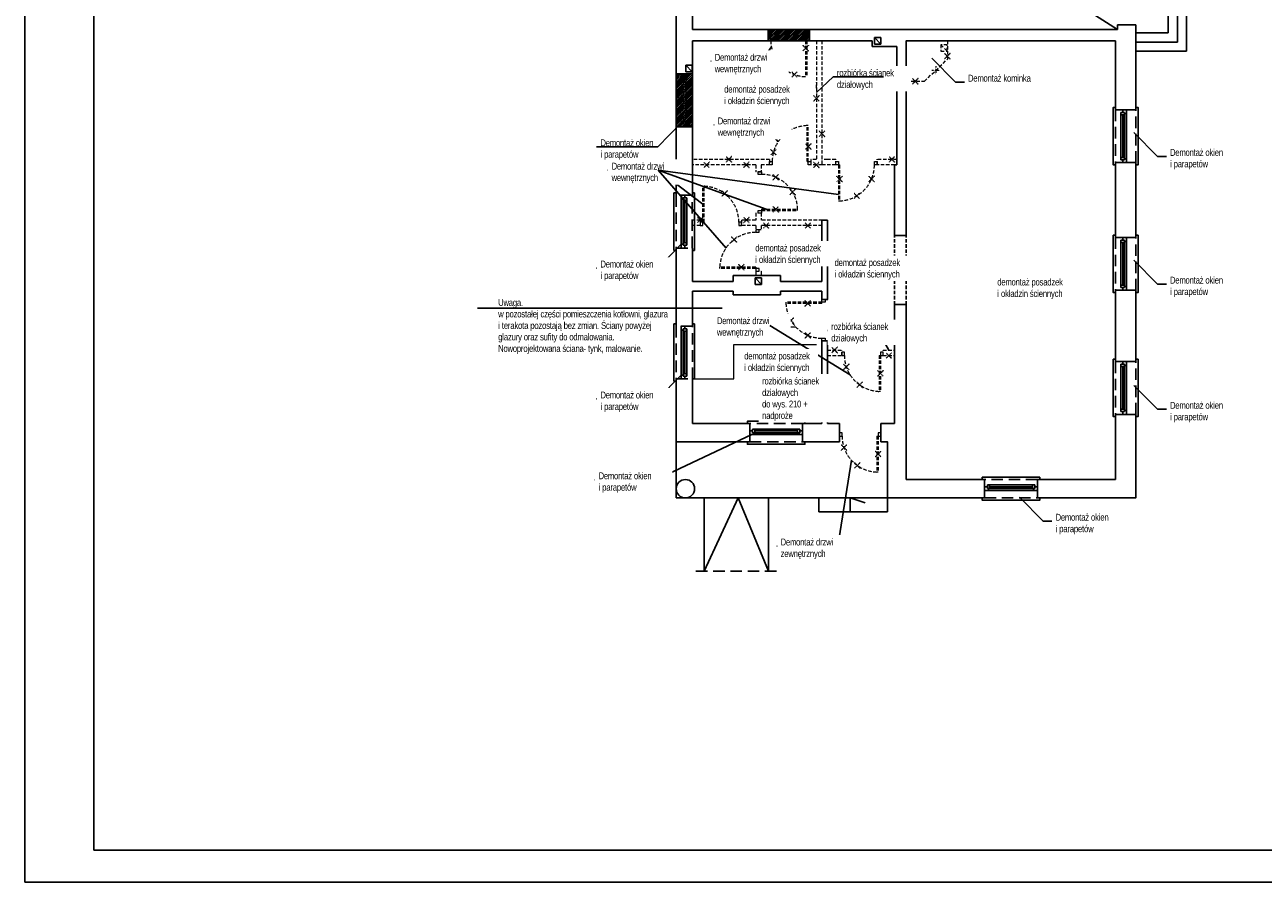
# Model space of a CAD drawing. Header units: millimetres. Extents: x -5941 to 19721, y -9230 to 6433.
# Tile 10 of 204: x -1266 to 1429, y -5037 to -3171. Entities that reach past the tile are written whole.
import ezdxf

# ---------------------------------------------------------------- set-up
doc = ezdxf.new("R2010")
doc.units = ezdxf.units.MM
for name, pattern in [('ACAD_ISO03W100', [30, 12, -18]), ('DASHED', [0.75, 0.5, -0.25]), ('HIDDEN', [0.375, 0.25, -0.125])]:
    doc.linetypes.add(name, pattern=pattern)
for name, color, linetype in [('A_hatch', 8, 'Continuous'), ('A_likkwidacja', 8, 'HIDDEN'), ('A_okno', 3, 'Continuous'), ('A_SC_MUROWANA_DZIAŁOWA', 42, 'Continuous'), ('A_schody', 3, 'Continuous'), ('A_scianazew', 42, 'Continuous'), ('a_sciany nowe', 2, 'Continuous'), ('A_SUFITY OPIS', 1, 'Continuous')]:
    doc.layers.add(name, color=color, linetype=linetype)
doc.styles.get("Standard").update_dxf_attribs({"font": 'arial.ttf'})

msp = doc.modelspace()

# ---------------------------------------------------------------- hatches: boundary and pattern name
at = {"layer": 'A_hatch'}
h = msp.add_hatch(dxfattribs=at)
h.set_pattern_fill('COMMON_BRICK', color=256)
h.set_pattern_definition([(45, (107179.3898, 1873.103), (-1.88090404, 1.88090404), [])])
h.paths.add_polyline_path([(352.032, -3206.085), (352.032, -3181.085), (442.031, -3181.082), (442.031, -3189.582), (442.031, -3206.085)])
h = msp.add_hatch(dxfattribs=at)
h.set_pattern_fill('COMMON_BRICK', color=256)
h.set_pattern_definition([(45, (106924.3898, 1776.103), (-1.88090404, 1.88090404), [])])
h.paths.add_polyline_path([(152.032, -3278.082), (152.032, -3393.082), (187.032, -3393.083), (187.032, -3384.585), (187.032, -3335.585), (187.031, -3286.582), (187.031, -3278.082)])

# ---------------------------------------------------------------- linework, layer by layer
at = {"linetype": 'DASHED', "ltscale": 50}
msp.add_line((194.916, -4360.252), (370.183, -4360.252), dxfattribs=at)
msp.add_line((194.916, -4360.252), (370.183, -4360.252), dxfattribs=at)
for points in [[(-1265.721, -5037.467), (2932.525, -5037.467), (2932.525, -2067.467), (-1265.721, -2067.467)], [(-1115.721, -4967.467), (2862.525, -4967.467), (2862.525, -2137.467), (-1115.721, -2137.467)]]:
    msp.add_lwpolyline(points, close=True)
for points in [[(1108.041, -3471.089), (1152.032, -3471.085), (1152.032, -3356.085), (1108.032, -3356.085)], [(187.032, -3542.085), (152.032, -3542.085), (152.032, -3657.089), (186.606, -3657.089)], [(1108.032, -3749.085), (1152.032, -3749.085), (1152.032, -3634.085), (1108.032, -3634.085)], [(187.032, -3827.085), (152.032, -3827.088), (152.032, -3942.085), (187.032, -3942.085)], [(1108.032, -4019.085), (1152.032, -4019.085), (1152.032, -3904.085), (1108.032, -3904.085)], [(312.032, -4039.085), (312.035, -4079.085), (427.035, -4079.085), (427.035, -4039.085)], [(823.032, -4161.085), (823.032, -4201.085), (938.032, -4201.085), (938.032, -4161.085)]]:
    msp.add_lwpolyline(points, close=True, dxfattribs=at)
at = {"layer": 'A_likkwidacja', "linetype": 'DASHED', "lineweight": 5, "ltscale": 15}
for p, q in [((433.567, -3205.696), (436.24, -3205.696)), ((433.567, -3205.696), (433.567, -3284.111)), ((436.24, -3205.696), (436.24, -3284.111)), ((742.032, -3206.085), (742.032, -3246.085)), ((727.811, -3214.462), (727.811, -3228.462)), ((741.811, -3214.462), (727.811, -3214.462)), ((727.811, -3214.462), (741.811, -3228.462)), ((727.811, -3228.462), (741.811, -3228.462)), ((741.811, -3228.462), (741.811, -3214.462)), ((436.24, -3255.612), (433.567, -3255.612)), ((692.032, -3294.085), (742.032, -3246.085)), ((163.032, -3286.586, 0), (163.032, -3278.086, 0)), ((167.032, -3286.586, 0), (163.032, -3286.586, 0)), ((163.032, -3335.589, -0.022), (163.032, -3286.586, 0)), ((167.032, -3284.086, 0), (175.032, -3284.086, 0)), ((167.032, -3289.086, 0), (167.032, -3284.086, 0)), ((171.032, -3284.086, 0), (167.032, -3284.086, 0)), ((167.032, -3284.086, 0), (167.032, -3335.589, -0.022)), ((171.032, -3278.086, 0), (171.032, -3284.086, 0)), ((175.032, -3335.589, -0.023), (175.032, -3284.086, 0)), ((175.032, -3284.086, 0), (175.032, -3289.086, 0)), ((170.532, -3289.086, 0), (167.032, -3289.086, 0)), ((175.032, -3289.086, 0), (167.032, -3289.086, 0)), ((171.032, -3289.086, 0), (171.032, -3335.589, -0.022)), ((175.032, -3289.086, 0), (171.532, -3289.086, 0)), ((457.032, -3309.085), (457.032, -3297.085)), ((652.032, -3294.085), (692.032, -3294.085)), ((163.032, -3393.089, -0.047), (163.032, -3335.589, -0.022)), ((167.032, -3335.589, -0.022), (167.032, -3387.089, -0.045)), ((171.032, -3335.589, -0.022), (171.032, -3382.089, -0.044)), ((175.032, -3387.089, -0.046), (175.032, -3335.589, -0.023)), ((167.032, -3384.589, -0.044), (163.032, -3384.589, -0.044)), ((167.032, -3382.089, -0.044), (175.032, -3382.089, -0.044)), ((175.032, -3387.089, -0.044), (167.032, -3387.089, -0.044)), ((171.032, -3393.089, -0.044), (171.032, -3387.089, -0.044)), ((436.567, -3468.957), (436.567, -3390.541)), ((439.24, -3390.541), (436.567, -3390.541)), ((439.24, -3468.957), (439.24, -3390.541)), ((355.032, -3464.085), (187.032, -3464.085)), ((325.032, -3476.085), (187.032, -3476.085)), ((355.032, -3476.085), (337.032, -3476.085)), ((436.567, -3468.957), (439.24, -3468.957)), ((457.032, -3464.085), (445.032, -3464.085)), ((469.032, -3476.085), (445.032, -3476.085)), ((481.032, -3464.085), (469.032, -3464.085)), ((499.032, -3476.085), (469.032, -3476.085)), ((499.032, -3464.085), (481.032, -3464.085)), ((499.032, -3475.4), (499.032, -3463.4)), ((507.497, -3476.085), (504.824, -3476.085)), ((504.824, -3476.085), (504.824, -3554.501)), ((507.497, -3476.085), (507.497, -3554.501)), ((589.032, -3475.4), (589.032, -3463.4)), ((632.032, -3464.085), (589.032, -3464.085)), ((627.032, -3476.085), (589.032, -3476.085)), ((337.032, -3491.085), (325.032, -3491.085)), ((209.824, -3600.957), (209.824, -3522.541)), ((209.824, -3522.541), (212.497, -3522.541)), ((212.497, -3600.957), (212.497, -3522.541)), ((504.824, -3554.501), (507.497, -3554.501)), ((337.032, -3581.085), (325.032, -3581.085)), ((337.717, -3572.62), (337.717, -3575.293)), ((337.717, -3572.62), (416.133, -3572.62)), ((337.717, -3575.293), (416.133, -3575.293)), ((416.133, -3575.293), (416.133, -3572.62)), ((204.032, -3596.085), (187.032, -3596.085)), ((204.032, -3608.085), (187.032, -3608.085)), ((212.497, -3600.957), (209.824, -3600.957)), ((325.032, -3596.085), (294.032, -3596.085)), ((325.032, -3608.085), (294.032, -3608.085)), ((481.032, -3596.085), (337.032, -3596.085)), ((469.032, -3608.085), (337.032, -3608.085)), ((337.032, -3617.085), (325.032, -3617.085)), ((325.032, -3698.62), (246.616, -3698.62)), ((246.616, -3701.293), (246.616, -3698.62)), ((325.032, -3701.293), (246.616, -3701.293)), ((325.032, -3698.62), (325.032, -3701.293)), ((469.717, -3769.085), (481.717, -3769.085)), ((469.032, -3774.878), (390.616, -3774.878)), ((390.616, -3774.878), (390.616, -3777.551)), ((469.032, -3777.551), (390.616, -3777.551)), ((469.032, -3777.551), (469.032, -3774.878)), ((469.717, -3859.085), (481.717, -3859.085)), ((593.567, -3890.696), (596.24, -3890.696)), ((593.567, -3890.696), (593.567, -3969.111)), ((596.24, -3890.696), (596.24, -3969.111)), ((596.24, -3969.111), (593.567, -3969.111)), ((588.567, -4066.214), (591.24, -4066.214)), ((588.567, -4066.214), (588.567, -4144.63)), ((591.24, -4066.214), (591.24, -4144.63)), ((591.24, -4144.63), (588.567, -4144.63))]:
    msp.add_line(p, q, dxfattribs=at)
at = {"layer": 'A_likkwidacja', "color": 1, "lineweight": 5}
for p, q in [((427.478, -3215.714), (439.655, -3227.891)), ((439.655, -3215.714), (427.478, -3227.891)), ((735.944, -3233.367), (748.12, -3245.543)), ((748.12, -3233.367), (735.944, -3245.543)), ((360.777, -3236.161), (372.953, -3248.338)), ((372.953, -3236.161), (360.777, -3248.338)), ((403.194, -3273.244), (415.371, -3285.42)), ((415.371, -3273.244), (403.194, -3285.42)), ((708.424, -3269.91), (725.64, -3270.261)), ((717.208, -3261.477), (716.856, -3278.694)), ((168.943, -3293.914, -0.007), (181.12, -3306.09, -0.007)), ((181.12, -3293.914, -0.007), (168.943, -3306.09, -0.007)), ((665.944, -3287.997), (678.12, -3300.174)), ((678.12, -3287.997), (665.944, -3300.174)), ((156.944, -3329.501, -0.022), (169.12, -3341.677, -0.022)), ((169.12, -3329.501, -0.022), (156.944, -3341.677, -0.022)), ((450.944, -3325.305), (463.12, -3337.482)), ((463.12, -3325.305), (450.944, -3337.482)), ((168.944, -3361.09, -0.037), (181.12, -3373.266, -0.037)), ((181.12, -3361.09, -0.037), (168.944, -3373.266, -0.037)), ((389.433, -3397.771), (401.61, -3409.947)), ((401.61, -3397.771), (389.433, -3409.947)), ((462.944, -3402.183), (475.12, -3414.36)), ((475.12, -3402.183), (462.944, -3414.36)), ((357.454, -3442.4), (369.631, -3454.576)), ((369.631, -3442.4), (357.454, -3454.576)), ((433.152, -3429.939), (445.328, -3442.115)), ((445.328, -3429.939), (433.152, -3442.115)), ((211.815, -3469.997), (223.992, -3482.174)), ((223.992, -3469.997), (211.815, -3482.174)), ((260.442, -3457.997), (272.618, -3470.174)), ((272.618, -3457.997), (260.442, -3470.174)), ((298.521, -3469.997), (310.697, -3482.174)), ((310.697, -3469.997), (298.521, -3482.174)), ((450.944, -3469.997), (463.12, -3482.174)), ((463.12, -3469.997), (450.944, -3482.174)), ((615.105, -3457.997), (627.282, -3470.174)), ((627.282, -3457.997), (615.105, -3470.174)), ((362.236, -3497.009), (374.413, -3509.186)), ((374.413, -3497.009), (362.236, -3509.186)), ((513.585, -3500.819), (501.409, -3512.995)), ((513.585, -3512.995), (501.409, -3500.819)), ((583.108, -3500.605), (570.931, -3512.781)), ((583.108, -3512.781), (570.931, -3500.605)), ((399.035, -3529.137), (411.211, -3541.313)), ((411.211, -3529.137), (399.035, -3541.313)), ((251.147, -3532.409), (263.323, -3544.585)), ((263.323, -3532.409), (251.147, -3544.585)), ((550.98, -3537.403), (538.804, -3549.58)), ((550.98, -3549.58), (538.804, -3537.403)), ((362.45, -3566.532), (374.627, -3578.708)), ((374.627, -3566.532), (362.45, -3578.708)), ((197.944, -3589.997), (210.12, -3602.174)), ((210.12, -3589.997), (197.944, -3602.174)), ((298.521, -3589.997), (310.697, -3602.174)), ((310.697, -3589.997), (298.521, -3602.174)), ((341.5, -3601.997), (353.677, -3614.174)), ((353.677, -3601.997), (341.5, -3614.174)), ((432.28, -3601.997), (444.457, -3614.174)), ((444.457, -3601.997), (432.28, -3614.174)), ((271.857, -3632.5), (284.034, -3644.677)), ((284.034, -3632.5), (271.857, -3644.677)), ((287.383, -3692.532), (299.56, -3704.708)), ((299.56, -3692.532), (287.383, -3704.708)), ((444.299, -3783.639), (432.122, -3771.463)), ((432.122, -3783.639), (444.299, -3771.463)), ((407.714, -3821.034), (395.538, -3808.858)), ((395.538, -3821.034), (407.714, -3808.858)), ((444.513, -3853.162), (432.336, -3840.985)), ((432.336, -3853.162), (444.513, -3840.985)), ((490.444, -3872.997), (502.62, -3885.174)), ((502.62, -3872.997), (490.444, -3885.174)), ((608.444, -3884.997), (620.62, -3897.174)), ((620.62, -3884.997), (608.444, -3897.174)), ((515.891, -3909.796), (528.068, -3921.973)), ((528.068, -3909.796), (515.891, -3921.973)), ((590.152, -3923.815), (602.328, -3935.992)), ((602.328, -3923.815), (590.152, -3935.992)), ((463.022, -3959.284), (475.198, -3971.461)), ((475.198, -3959.284), (463.022, -3971.461)), ((544.837, -3948.604), (557.013, -3960.781)), ((557.013, -3948.604), (544.837, -3960.781)), ((475.022, -3998.189), (487.198, -4010.365)), ((487.198, -3998.189), (475.022, -4010.365)), ((510.891, -4085.315), (523.068, -4097.491)), ((523.068, -4085.315), (510.891, -4097.491)), ((585.152, -4099.334), (597.328, -4111.51)), ((597.328, -4099.334), (585.152, -4111.51)), ((539.837, -4124.123), (552.013, -4136.299)), ((552.013, -4124.123), (539.837, -4136.299))]:
    msp.add_line(p, q, dxfattribs=at)
at = {"layer": 'A_likkwidacja', "linetype": 'DASHED', "lineweight": 5, "ltscale": 15}
for points in [[(357.824, -3198.567), (352.032, -3198.567), (352.032, -3205.696), (357.824, -3205.696)], [(442.032, -3198.567), (436.24, -3198.567), (436.24, -3205.696), (442.032, -3205.696)], [(360.824, -3476.085), (355.032, -3476.085), (355.032, -3468.957), (360.824, -3468.957)], [(445.032, -3476.085), (439.24, -3476.085), (439.24, -3468.957), (445.032, -3468.957)], [(499.032, -3468.957), (504.824, -3468.957), (504.824, -3476.085), (499.032, -3476.085)], [(583.24, -3468.957), (589.032, -3468.957), (589.032, -3476.085), (583.24, -3476.085)], [(330.588, -3496.878), (330.588, -3491.085), (337.717, -3491.085), (337.717, -3496.878)], [(330.588, -3581.085), (330.588, -3575.293), (337.717, -3575.293), (337.717, -3581.085)], [(204.032, -3608.085), (209.824, -3608.085), (209.824, -3600.957), (204.032, -3600.957)], [(288.24, -3608.085), (294.032, -3608.085), (294.032, -3600.957), (288.24, -3600.957)], [(332.161, -3622.878), (332.161, -3617.085), (325.032, -3617.085), (325.032, -3622.878)], [(332.161, -3707.085), (332.161, -3701.293), (325.032, -3701.293), (325.032, -3707.085)], [(476.161, -3769.085), (476.161, -3774.878), (469.032, -3774.878), (469.032, -3769.085)], [(476.161, -3853.293), (476.161, -3859.085), (469.032, -3859.085), (469.032, -3853.293)], [(517.824, -3883.567), (512.032, -3883.567), (512.032, -3890.696), (517.824, -3890.696)], [(602.032, -3883.567), (596.24, -3883.567), (596.24, -3890.696), (602.032, -3890.696)], [(512.824, -4059.085), (507.032, -4059.085), (507.032, -4066.214), (512.824, -4066.214)], [(597.032, -4059.085), (591.24, -4059.085), (591.24, -4066.214), (597.032, -4066.214)]]:
    msp.add_lwpolyline(points, close=True, dxfattribs=at)
for points in [[(457.032, -3206.085), (457.032, -3309.085)], [(469.032, -3206.085), (469.032, -3309.085)], [(457.032, -3309.085), (457.032, -3464.085)], [(469.032, -3309.085), (469.032, -3476.085)], [(325.032, -3476.085), (325.032, -3491.085)], [(337.032, -3476.085), (337.032, -3491.085)], [(355.032, -3464.085), (355.032, -3476.085)], [(445.032, -3464.085), (445.032, -3476.085)], [(499.032, -3476.085), (499.032, -3464.085)], [(589.032, -3476.085), (589.032, -3464.085)], [(325.032, -3581.085), (325.032, -3596.085)], [(337.032, -3581.085), (337.032, -3596.085)], [(204.032, -3596.085), (204.032, -3608.085)], [(294.032, -3596.085), (294.032, -3608.085)], [(325.032, -3608.085), (325.032, -3617.085)], [(337.032, -3608.085), (337.032, -3617.085)], [(325.032, -3707.085), (325.032, -3717.085)], [(325.032, -3707.085), (337.032, -3707.085)], [(337.032, -3707.085), (337.032, -3717.085)], [(481.032, -3879.085), (512.032, -3879.085)], [(512.032, -3891.085), (512.032, -3879.085)], [(602.032, -3879.085), (627.032, -3879.085)], [(602.032, -3891.085), (602.032, -3879.085)], [(481.032, -3891.085), (512.032, -3891.085)], [(602.032, -3891.085), (627.032, -3891.085)], [(469.032, -4034.085), (469.032, -3934.085)], [(481.032, -4034.085), (481.032, -3934.085)], [(507.032, -4066.604), (507.032, -4054.604)], [(597.032, -4066.604), (597.032, -4054.604)]]:
    msp.add_lwpolyline(points, dxfattribs=at)
for centre, start, end in [((436.24, -3205.696), 180, 268.046356), ((439.24, -3468.957), 91.953644, 180), ((504.824, -3476.085), 271.953644, 0), ((337.717, -3575.293), 1.953644, 90), ((209.824, -3600.957), 0, 88.046356), ((325.032, -3701.293), 90, 178.046356), ((469.032, -3774.878), 181.953644, 270), ((596.24, -3890.696), 180, 268.046356), ((591.24, -4066.214), 180, 268.046356)]:
    msp.add_arc(centre, 78.416, start, end, dxfattribs=at)
at = {"layer": 'A_okno'}
for p, q in [((1119.605, -3362.085, -0.046), (1119.606, -3413.585, -0.023)), ((1119.605, -3362.085, -0.044), (1127.605, -3362.085, -0.044)), ((1127.605, -3367.085, -0.044), (1119.605, -3367.085, -0.044)), ((1123.605, -3356.085, -0.044), (1123.605, -3362.085, -0.044)), ((1123.606, -3413.585, -0.022), (1123.605, -3367.085, -0.044)), ((1127.606, -3413.585, -0.022), (1127.605, -3362.085, -0.045)), ((1127.605, -3364.585, -0.044), (1131.605, -3364.585, -0.044)), ((1131.605, -3356.085, -0.047), (1131.606, -3413.585, -0.022)), ((1119.606, -3413.585, -0.023), (1119.606, -3465.089, 0)), ((1123.606, -3460.089, 0), (1123.606, -3413.585, -0.022)), ((1127.606, -3465.089, 0), (1127.606, -3413.585, -0.022)), ((1131.606, -3413.585, -0.022), (1131.606, -3462.589, 0)), ((1119.606, -3460.089, 0), (1123.106, -3460.089, 0)), ((1119.606, -3465.089, 0), (1119.606, -3460.089, 0)), ((1119.606, -3460.089, 0), (1127.606, -3460.089, 0)), ((1127.606, -3465.089, 0), (1119.606, -3465.089, 0)), ((1123.606, -3471.089, 0), (1123.606, -3465.089, 0)), ((1123.606, -3465.089, 0), (1127.606, -3465.089, 0)), ((1124.106, -3460.089, 0), (1127.606, -3460.089, 0)), ((1127.606, -3460.089, 0), (1127.606, -3465.089, 0)), ((1127.606, -3462.589, 0), (1131.606, -3462.589, 0)), ((1131.606, -3462.589, 0), (1131.606, -3471.089, 0)), ((163.032, -3550.586, 0), (163.032, -3542.086, 0)), ((167.032, -3550.586, 0), (163.032, -3550.586, 0)), ((163.032, -3599.589, -0.022), (163.032, -3550.586, 0)), ((167.032, -3548.086, 0), (175.032, -3548.086, 0)), ((167.032, -3553.086, 0), (167.032, -3548.086, 0)), ((171.032, -3548.086, 0), (167.032, -3548.086, 0)), ((167.032, -3548.086, 0), (167.032, -3599.589, -0.022)), ((170.532, -3553.086, 0), (167.032, -3553.086, 0)), ((175.032, -3553.086, 0), (167.032, -3553.086, 0)), ((171.032, -3542.086, 0), (171.032, -3548.086, 0)), ((171.032, -3553.086, 0), (171.032, -3599.589, -0.022)), ((175.032, -3553.086, 0), (171.532, -3553.086, 0)), ((175.032, -3599.589, -0.023), (175.032, -3548.086, 0)), ((175.032, -3548.086, 0), (175.032, -3553.086, 0)), ((163.032, -3657.089, -0.047), (163.032, -3599.589, -0.022)), ((167.032, -3599.589, -0.022), (167.032, -3651.089, -0.045)), ((171.032, -3599.589, -0.022), (171.032, -3646.089, -0.044)), ((175.032, -3651.089, -0.046), (175.032, -3599.589, -0.023)), ((1123.605, -3634.085, -0.044), (1123.605, -3640.085, -0.044)), ((1131.605, -3634.085, -0.047), (1131.606, -3691.585, -0.022)), ((167.032, -3648.589, -0.044), (163.032, -3648.589, -0.044)), ((167.032, -3646.089, -0.044), (175.032, -3646.089, -0.044)), ((175.032, -3651.089, -0.044), (167.032, -3651.089, -0.044)), ((171.032, -3657.089, -0.044), (171.032, -3651.089, -0.044)), ((1119.605, -3640.085, -0.046), (1119.606, -3691.585, -0.023)), ((1119.605, -3640.085, -0.044), (1127.605, -3640.085, -0.044)), ((1127.605, -3645.085, -0.044), (1119.605, -3645.085, -0.044)), ((1123.606, -3691.585, -0.022), (1123.605, -3645.085, -0.044)), ((1127.606, -3691.585, -0.022), (1127.605, -3640.085, -0.045)), ((1127.605, -3642.585, -0.044), (1131.605, -3642.585, -0.044)), ((1119.606, -3691.585, -0.023), (1119.606, -3743.089, 0)), ((1123.606, -3738.089, 0), (1123.606, -3691.585, -0.022)), ((1127.606, -3743.089, 0), (1127.606, -3691.585, -0.022)), ((1131.606, -3691.585, -0.022), (1131.606, -3740.589, 0)), ((1119.606, -3738.089, 0), (1123.106, -3738.089, 0)), ((1119.606, -3743.089, 0), (1119.606, -3738.089, 0)), ((1119.606, -3738.089, 0), (1127.606, -3738.089, 0)), ((1127.606, -3743.089, 0), (1119.606, -3743.089, 0)), ((1123.606, -3749.089, 0), (1123.606, -3743.089, 0)), ((1123.606, -3743.089, 0), (1127.606, -3743.089, 0)), ((1124.106, -3738.089, 0), (1127.606, -3738.089, 0)), ((1127.606, -3738.089, 0), (1127.606, -3743.089, 0)), ((1127.606, -3740.589, 0), (1131.606, -3740.589, 0)), ((1131.606, -3740.589, 0), (1131.606, -3749.089, 0)), ((163.032, -3835.586, 0), (163.032, -3827.086, 0)), ((167.032, -3835.586, 0), (163.032, -3835.586, 0)), ((163.032, -3884.589, -0.022), (163.032, -3835.586, 0)), ((167.032, -3833.086, 0), (175.032, -3833.086, 0)), ((167.032, -3838.086, 0), (167.032, -3833.086, 0)), ((171.032, -3833.086, 0), (167.032, -3833.086, 0)), ((167.032, -3833.086, 0), (167.032, -3884.589, -0.022)), ((170.532, -3838.086, 0), (167.032, -3838.086, 0)), ((175.032, -3838.086, 0), (167.032, -3838.086, 0)), ((171.032, -3827.086, 0), (171.032, -3833.086, 0)), ((171.032, -3838.086, 0), (171.032, -3884.589, -0.022)), ((175.032, -3838.086, 0), (171.532, -3838.086, 0)), ((175.032, -3884.589, -0.023), (175.032, -3833.086, 0)), ((175.032, -3833.086, 0), (175.032, -3838.086, 0)), ((163.032, -3942.089, -0.047), (163.032, -3884.589, -0.022)), ((167.032, -3884.589, -0.022), (167.032, -3936.089, -0.045)), ((171.032, -3884.589, -0.022), (171.032, -3931.089, -0.044)), ((175.032, -3936.089, -0.046), (175.032, -3884.589, -0.023)), ((1123.605, -3904.085, -0.044), (1123.605, -3910.085, -0.044)), ((1131.605, -3904.085, -0.047), (1131.606, -3961.585, -0.022)), ((167.032, -3933.589, -0.044), (163.032, -3933.589, -0.044)), ((167.032, -3931.089, -0.044), (175.032, -3931.089, -0.044)), ((1119.605, -3910.085, -0.046), (1119.606, -3961.585, -0.023)), ((1119.605, -3910.085, -0.044), (1127.605, -3910.085, -0.044)), ((1127.605, -3915.085, -0.044), (1119.605, -3915.085, -0.044)), ((1123.606, -3961.585, -0.022), (1123.605, -3915.085, -0.044)), ((1127.606, -3961.585, -0.022), (1127.605, -3910.085, -0.045)), ((1127.605, -3912.585, -0.044), (1131.605, -3912.585, -0.044)), ((175.032, -3936.089, -0.044), (167.032, -3936.089, -0.044)), ((171.032, -3942.089, -0.044), (171.032, -3936.089, -0.044)), ((1119.606, -3961.585, -0.023), (1119.606, -4013.089, 0)), ((1123.606, -4008.089, 0), (1123.606, -3961.585, -0.022)), ((1127.606, -4013.089, 0), (1127.606, -3961.585, -0.022)), ((1131.606, -3961.585, -0.022), (1131.606, -4010.589, 0)), ((1119.606, -4008.089, 0), (1123.106, -4008.089, 0)), ((1119.606, -4013.089, 0), (1119.606, -4008.089, 0)), ((1119.606, -4008.089, 0), (1127.606, -4008.089, 0)), ((1127.606, -4013.089, 0), (1119.606, -4013.089, 0)), ((1123.606, -4019.089, 0), (1123.606, -4013.089, 0)), ((1123.606, -4013.089, 0), (1127.606, -4013.089, 0)), ((1124.106, -4008.089, 0), (1127.606, -4008.089, 0)), ((1127.606, -4008.089, 0), (1127.606, -4013.089, 0)), ((1127.606, -4010.589, 0), (1131.606, -4010.589, 0)), ((1131.606, -4010.589, 0), (1131.606, -4019.089, 0)), ((312.032, -4055.086, 0), (318.032, -4055.086, 0)), ((320.532, -4063.086, 0), (312.032, -4063.086, 0)), ((369.535, -4051.085, -0.023), (318.032, -4051.086, 0)), ((318.032, -4059.086, 0), (318.032, -4051.086, 0)), ((318.032, -4051.086, 0), (323.032, -4051.086, 0)), ((318.032, -4055.086, 0), (318.032, -4059.086, 0)), ((318.032, -4059.086, 0), (369.535, -4059.085, -0.022)), ((323.032, -4059.086, 0), (318.032, -4059.086, 0)), ((320.532, -4059.086, 0), (320.532, -4063.086, 0)), ((369.535, -4063.085, -0.022), (320.532, -4063.086, 0)), ((323.032, -4051.086, 0), (323.032, -4054.586, 0)), ((323.032, -4051.086, 0), (323.032, -4059.086, 0)), ((323.032, -4055.086, 0), (369.535, -4055.085, -0.022)), ((323.032, -4055.586, 0), (323.032, -4059.086, 0)), ((421.035, -4051.085, -0.046), (369.535, -4051.085, -0.023)), ((369.535, -4055.085, -0.022), (416.035, -4055.085, -0.044)), ((369.535, -4059.085, -0.022), (421.035, -4059.085, -0.045)), ((427.035, -4063.085, -0.047), (369.535, -4063.085, -0.022)), ((416.035, -4059.085, -0.044), (416.035, -4051.085, -0.044)), ((418.535, -4059.085, -0.044), (418.535, -4063.085, -0.044)), ((421.035, -4051.085, -0.044), (421.035, -4059.085, -0.044)), ((427.035, -4055.085, -0.044), (421.035, -4055.085, -0.044)), ((823.028, -4176.659, 0), (829.028, -4176.659, 0)), ((880.532, -4172.659, -0.023), (829.028, -4172.659, 0)), ((829.028, -4180.659, 0), (829.028, -4172.659, 0)), ((829.028, -4172.659, 0), (834.028, -4172.659, 0)), ((829.028, -4176.659, 0), (829.028, -4180.659, 0)), ((834.028, -4172.659, 0), (834.028, -4176.159, 0)), ((834.028, -4172.659, 0), (834.028, -4180.659, 0)), ((834.028, -4176.659, 0), (880.532, -4176.659, -0.022)), ((834.028, -4177.159, 0), (834.028, -4180.659, 0)), ((932.032, -4172.659, -0.046), (880.532, -4172.659, -0.023)), ((880.532, -4176.659, -0.022), (927.032, -4176.659, -0.044)), ((927.032, -4180.659, -0.044), (927.032, -4172.659, -0.044)), ((932.032, -4172.659, -0.044), (932.032, -4180.659, -0.044)), ((938.032, -4176.659, -0.044), (932.032, -4176.659, -0.044)), ((831.528, -4184.659, 0), (823.028, -4184.659, 0)), ((834.028, -4180.659, 0), (829.028, -4180.659, 0)), ((829.028, -4180.659, 0), (880.532, -4180.659, -0.022)), ((831.528, -4180.659, 0), (831.528, -4184.659, 0)), ((880.532, -4184.659, -0.022), (831.528, -4184.659, 0)), ((880.532, -4180.659, -0.022), (932.032, -4180.659, -0.045)), ((938.032, -4184.659, -0.047), (880.532, -4184.659, -0.022)), ((929.532, -4180.659, -0.044), (929.532, -4184.659, -0.044))]:
    msp.add_line(p, q, dxfattribs=at)
at = {"layer": 'A_okno', "linetype": 'DASHED', "ltscale": 15}
for p, q in [((627.032, -3780.085), (627.034, -3630.085)), ((652.032, -3780.085), (652.032, -3630.085))]:
    msp.add_line(p, q, dxfattribs=at)
at = {"layer": 'A_okno'}
for points in [[(1108.032, -3471.085), (1108.032, -3476.085), (1103.032, -3476.085), (1103.032, -3356.085), (1103.032, -3351.085), (1108.032, -3351.085)], [(1152.032, -3471.085), (1152.032, -3476.085), (1157.032, -3476.085), (1157.032, -3356.085), (1157.032, -3351.085), (1152.032, -3351.085)], [(152.032, -3657.089), (152.032, -3662.089), (147.032, -3662.089), (147.032, -3542.089), (147.032, -3537.089), (152.032, -3537.089)], [(187.032, -3657.089), (187.032, -3662.089), (191.606, -3662.089), (191.606, -3542.089), (191.606, -3537.089), (187.032, -3537.089)], [(1108.032, -3749.085), (1108.032, -3754.085), (1103.032, -3754.085), (1103.032, -3634.085), (1103.032, -3629.085), (1108.032, -3629.085)], [(1152.032, -3749.085), (1152.032, -3754.085), (1157.032, -3754.085), (1157.032, -3634.085), (1157.032, -3629.085), (1152.032, -3629.085)], [(152.032, -3942.089), (152.032, -3947.089), (147.032, -3947.089), (147.032, -3827.089), (147.032, -3822.089), (152.032, -3822.089)], [(187.032, -3942.089), (187.032, -3942.089), (191.606, -3942.089), (191.606, -3827.089), (191.606, -3822.089), (187.032, -3822.089)], [(1108.032, -4019.085), (1108.032, -4024.085), (1103.032, -4024.085), (1103.032, -3904.085), (1103.032, -3899.085), (1108.032, -3899.085)], [(1152.032, -4019.085), (1152.032, -4024.085), (1157.032, -4024.085), (1157.032, -3904.085), (1157.032, -3899.085), (1152.032, -3899.085)], [(312.035, -4039.085), (307.035, -4039.085), (307.035, -4034.085), (427.035, -4034.085), (432.035, -4034.085), (432.035, -4039.085)], [(312.035, -4079.085), (307.035, -4079.085), (307.035, -4084.085), (427.035, -4084.085), (432.035, -4084.085), (432.035, -4079.085)], [(823.032, -4161.085), (818.032, -4161.085), (818.032, -4156.085), (938.032, -4156.085), (943.032, -4156.085), (943.032, -4161.085)], [(823.032, -4201.085), (818.032, -4201.085), (818.032, -4206.085), (938.032, -4206.085), (943.032, -4206.085), (943.032, -4201.085)]]:
    msp.add_lwpolyline(points, dxfattribs=at)
at = {"layer": 'A_SC_MUROWANA_DZIAŁOWA'}
for p, q in [((187.032, -2591.085), (1112.032, -3181.085)), ((352.032, -3181.085), (187.032, -3181.085)), ((352.032, -3206.085), (187.032, -3206.085)), ((1112.032, -3181.085), (442.032, -3181.085)), ((469.032, -3206.085), (442.032, -3206.085)), ((578.032, -3206.085), (469.032, -3206.085)), ((583.541, -3199.167), (583.541, -3213.167)), ((597.541, -3199.167), (583.541, -3199.167)), ((583.541, -3199.167), (597.541, -3213.167)), ((597.541, -3213.167), (597.541, -3199.167)), ((583.541, -3218.085), (578.032, -3218.085)), ((583.541, -3213.167), (597.541, -3213.167)), ((632.032, -3218.085), (583.541, -3218.085)), ((172.675, -3259.206), (172.675, -3273.206)), ((186.675, -3259.206), (172.675, -3259.206)), ((172.675, -3259.206), (186.675, -3273.206)), ((186.675, -3273.206), (186.675, -3259.206)), ((172.675, -3273.206), (186.675, -3273.206)), ((627.032, -3476.085), (632.032, -3476.085)), ((469.032, -3596.085), (481.032, -3596.085)), ((652.032, -3630.085), (627.032, -3630.085)), ((323.765, -3722.144), (323.765, -3736.144)), ((337.765, -3722.144), (323.765, -3722.144)), ((323.765, -3722.144), (337.765, -3736.144)), ((323.765, -3736.144), (337.765, -3736.144)), ((337.765, -3736.144), (337.765, -3722.144)), ((276.032, -3751.085), (276.032, -3759.085)), ((379.032, -3759.085), (276.032, -3759.085)), ((379.032, -3751.085), (379.032, -3759.085)), ((652.032, -3780.085), (627.032, -3780.085)), ((469.032, -3879.089), (469.032, -3867.089))]:
    msp.add_line(p, q, dxfattribs=at)
for points in [[(1112.032, -3171.085), (1152.032, -3171.085)], [(352.032, -3181.085), (352.032, -3206.085)], [(442.032, -3181.085), (442.032, -3206.085)], [(578.032, -3218.085), (578.032, -3206.085)], [(627.032, -3181.085), (1112.032, -3181.085)], [(652.032, -3630.085), (652.032, -3206.085), (1108.032, -3206.085)], [(632.032, -3476.085), (632.032, -3218.085)], [(627.032, -3630.085), (627.032, -3476.085)], [(469.032, -3730.085), (469.032, -3596.085)], [(481.032, -3769.085), (481.032, -3596.085)], [(276.032, -3717.085), (276.032, -3730.085)], [(276.032, -3717.085), (337.032, -3717.085)], [(337.032, -3717.085), (379.032, -3717.085)], [(379.032, -3717.085), (379.032, -3730.085)], [(187.032, -3730.085), (276.032, -3730.085)], [(379.032, -3730.085), (469.032, -3730.085)], [(187.032, -3751.085), (276.032, -3751.085)], [(379.032, -3751.085), (469.032, -3751.085)], [(469.032, -3769.085), (469.032, -3751.085)], [(469.032, -3769.085), (481.032, -3769.085)], [(627.032, -3879.085), (627.032, -3780.085)], [(652.032, -4039.085), (652.032, -3780.085)], [(469.032, -3934.085), (469.032, -3859.085)], [(469.032, -3859.085), (481.032, -3859.085)], [(481.032, -3891.085), (481.032, -3859.085)], [(627.032, -4039.085), (627.032, -3879.085)], [(481.032, -3934.085), (481.032, -3891.085)]]:
    msp.add_lwpolyline(points, dxfattribs=at)
at = {"layer": 'A_schody'}
for p, q in [((1222.527, -3188.627), (1222.527, -3088.627)), ((1242.527, -3208.627), (1242.527, -3073.627)), ((1262.527, -3228.627), (1262.527, -3073.627)), ((1152.527, -3188.627), (1222.527, -3188.627)), ((1152.527, -3208.627), (1242.527, -3208.627)), ((1152.527, -3228.627), (1262.527, -3228.627)), ((152.032, -4079.085), (152.032, -4201.085)), ((612.032, -4201.085), (152.032, -4201.085)), ((212.55, -4201.085), (212.55, -4360.252)), ((352.55, -4201.085), (352.55, -4360.252)), ((462.032, -4231.085), (462.032, -4201.085)), ((530.468, -4231.085), (530.468, -4201.075)), ((530.468, -4201.075), (562.952, -4211.628)), ((612.032, -4231.085), (612.032, -4201.085)), ((612.032, -4231.085), (462.032, -4231.085))]:
    msp.add_line(p, q, dxfattribs=at)
msp.add_lwpolyline([(212.55, -4360.252), (286.77, -4201.085), (352.55, -4360.252)], dxfattribs=at)
at = {"layer": 'A_scianazew'}
for p, q in [((152.032, -3095.085), (152.032, -3278.085)), ((187.032, -3181.085), (187.032, -3091.582)), ((1112.032, -3181.085), (1112.032, -3171.085)), ((1152.032, -3356.085), (1152.032, -3171.085)), ((1108.032, -3356.085), (1152.032, -3356.085)), ((152.032, -3393.085), (152.032, -3542.085)), ((1108.032, -3471.089), (1152.032, -3471.089)), ((1108.032, -3634.085), (1152.032, -3634.085)), ((152.032, -3657.089), (152.032, -3827.085)), ((187.032, -3657.085), (187.032, -3730.085)), ((1108.032, -3749.085), (1152.032, -3749.085)), ((1108.032, -3904.085), (1152.032, -3904.085)), ((469.032, -3934.085), (481.032, -3934.085)), ((152.032, -3942.085), (152.032, -4079.085)), ((192.032, -4039.085), (187.032, -4039.085)), ((312.034, -4079.095, 0.047), (312.034, -4039.095, 0.047)), ((427.035, -4039.085), (469.032, -4039.085)), ((427.035, -4079.085), (427.035, -4039.085)), ((469.032, -4039.085), (469.032, -4034.085)), ((469.032, -4034.085), (481.032, -4034.085)), ((481.032, -4034.085), (481.032, -4039.085)), ((652.032, -4039.085), (652.032, -4161.085)), ((1108.032, -4019.085), (1152.032, -4019.085)), ((152.032, -4079.085), (152.032, -4079.085)), ((152.032, -4079.085), (312.032, -4079.085)), ((652.032, -4161.085), (823.032, -4161.085)), ((823.032, -4161.085), (823.032, -4201.085)), ((938.032, -4161.085), (938.032, -4201.085)), ((1108.032, -4157.085), (1108.032, -4161.085))]:
    msp.add_line(p, q, dxfattribs=at)
for points in [[(187.032, -3095.085), (187.032, -3181.085)], [(187.032, -3206.085), (187.032, -3278.085)], [(1108.032, -3356.085), (1108.032, -3206.085)], [(187.032, -3393.085), (187.032, -3476.085)], [(187.032, -3476.085), (187.032, -3542.085)], [(1108.032, -3634.085), (1108.032, -3471.085)], [(1152.032, -3634.085), (1152.032, -3471.085)], [(187.032, -3751.085), (187.032, -3827.085)], [(1108.032, -3904.085), (1108.032, -3749.085)], [(1152.032, -3904.085), (1152.032, -3749.085)], [(187.032, -3942.085), (187.032, -4039.085)], [(192.032, -4039.085), (312.032, -4039.085)], [(481.032, -4039.085), (507.032, -4039.085)], [(507.032, -4079.085), (507.032, -4039.085)], [(597.032, -4039.085), (627.032, -4039.085)], [(597.032, -4079.085), (597.032, -4039.085)], [(938.032, -4201.085), (1152.032, -4201.085), (1152.032, -4019.085)], [(1108.032, -4161.085), (1108.032, -4019.085)], [(427.035, -4079.085), (507.032, -4079.085)], [(597.032, -4079.085), (612.032, -4079.085), (612.032, -4201.085), (823.032, -4201.085)], [(938.032, -4161.085), (1108.032, -4161.085)]]:
    msp.add_lwpolyline(points, dxfattribs=at)
msp.add_circle((172.032, -4181.085), 20, dxfattribs=at)
at = {"layer": 'a_sciany nowe'}
msp.add_line((187.033, -3954.089), (187.033, -3942.089), dxfattribs=at)
for points in [[(352.032, -3181.085), (442.032, -3181.085), (442.032, -3206.085), (352.032, -3206.085)], [(187.032, -3278.085), (152.032, -3278.085), (152.032, -3393.085), (187.032, -3393.089)]]:
    msp.add_lwpolyline(points, close=True, dxfattribs=at)
at = {"layer": 'A_SUFITY OPIS'}
for points in [[(358.946, -3218.913), (336.972, -3250.602), (227.337, -3250.602)], [(163.032, -3384.592), (111.704, -3436.616), (-21.418, -3436.616)], [(373.903, -3425.596), (343.396, -3388.963), (233.762, -3388.963)], [(209.824, -3561.749), (112.518, -3487.512), (2.883, -3487.512)], [(163.032, -3648.589), (111.704, -3700.612), (-21.418, -3700.612)], [(412.161, -3829.579), (355.391, -3825.823), (242.945, -3825.823)], [(614.532, -3879.085), (590.408, -3836.553), (480.773, -3836.553)], [(163.032, -3933.589), (111.704, -3985.612), (-21.418, -3985.612)], [(469.032, -3984.085), (448.129, -3955.939), (338.495, -3955.939)], [(316.282, -4063.086), (107.69, -4161.442), (-25.432, -4161.442)], [(533.027, -4118.752), (503.848, -4305.632), (370.726, -4305.632)]]:
    msp.add_lwpolyline(points, dxfattribs=at)
at = {"layer": 'A_SUFITY OPIS', "elevation": -0.034}
for points in [[(708.396, -3243.955), (759.724, -3295.978), (892.846, -3295.978)], [(1148.001, -3405.563), (1199.33, -3457.586), (1332.451, -3457.586)], [(1148.001, -3683.56), (1199.33, -3735.583), (1332.451, -3735.583)], [(1148.001, -3956.06), (1199.33, -4008.083), (1332.451, -4008.083)], [(899.008, -4199.653), (950.336, -4251.676), (1083.458, -4251.676)]]:
    msp.add_lwpolyline(points, dxfattribs=at)

# ---------------------------------------------------------------- texts
at = {"layer": 'A_SUFITY OPIS', "insert": (-13.022, -3420.469), "char_height": 15, "width": 153.36367, "attachment_point": 1}
msp.add_mtext('{\\W0.8;\\T0.95;Demontaż okien \\Pi parapetów}', dxfattribs=at)

# ---------------------------------------------------------------- next in the draw order: texts
at = {"layer": 'A_SUFITY OPIS', "char_height": 15, "attachment_point": 1, "bg_fill": 2}
for s, insert, width in [('{\\W0.8;\\T0.95;Demontaż drzwi wewnętrznych}', (235.733, -3234.456), 153.36367), ('{\\W0.8;\\T0.95;rozbiórka ścianek działowych}', (501.527, -3268.41), 153.36367), ('{\\W0.8;\\T0.95;Demontaż kominka }', (786.896, -3279.831, -0.034), 153.36367), ('{\\W0.8;\\T0.95;Demontaż drzwi wewnętrznych}', (242.157, -3372.816), 153.36367), ('{\\W0.8;\\T0.95;Demontaż okien \\Pi parapetów}', (1226.501, -3441.44, -0.034), 153.36367), ('{\\W0.8;\\T0.95;Demontaż drzwi wewnętrznych}', (11.279, -3471.366), 153.36367), ('{\\W0.8;\\T0.95;demontaż posadzek \\Pi okładzin ściennych}', (324.014, -3649.475), 153.36367), ('{\\W0.8;\\T0.95;Demontaż okien \\Pi parapetów}', (-13.022, -3684.465), 153.36367), ('{\\W0.8;\\T0.95;demontaż posadzek \\Pi okładzin ściennych}', (850.65, -3723.548), 153.36367), ('{\\W0.8;\\T0.95;Demontaż okien \\Pi parapetów}', (1226.501, -3719.436, -0.034), 153.36367), ('{\\W0.8;\\T0.95;Uwaga.\\Pw pozostałej części pomieszczenia kotłowni, glazura i terakota pozostają bez zmian. Ściany powyżej glazury oraz sufity do odmalowania. Nowoprojektowana ściana- tynk, malowanie.}', (-235.561, -3768.095), 369.7495), ('{\\W0.8;\\T0.95;Demontaż drzwi wewnętrznych}', (240.432, -3807.752), 153.36367), ('{\\W0.8;\\T0.95;rozbiórka ścianek działowych}', (489.169, -3820.407), 153.36367), ('{\\W0.8;\\T0.95;Demontaż okien \\Pi parapetów}', (-13.022, -3969.465), 153.36367), ('{\\W0.8;\\T0.95;Demontaż okien \\Pi parapetów}', (1226.501, -3991.936, -0.034), 153.36367), ('{\\W0.8;\\T0.95;Demontaż okien \\Pi parapetów}', (-17.036, -4145.295), 153.36367), ('{\\W0.8;\\T0.95;Demontaż okien \\Pi parapetów}', (977.508, -4235.53, -0.034), 153.36367), ('{\\W0.8;\\T0.95;Demontaż drzwi zewnętrznych}', (379.122, -4289.485), 153.36367)]:
    msp.add_mtext(s, dxfattribs=dict(at, insert=insert, width=width))

# ---------------------------------------------------------------- next in the draw order: linework, layer by layer
at = {"layer": 'A_SUFITY OPIS'}
for points in [[(457.032, -3318.496), (493.132, -3284.556), (602.766, -3284.556)], [(112.518, -3487.512), (355.499, -3575.293)], [(260.27, -3657.079), (112.518, -3487.512)], [(112.518, -3487.512), (504.824, -3540.209)], [(-280.757, -3787.925), (251.577, -3787.925)], [(355.391, -3825.823), (530.27, -3933.087)]]:
    msp.add_lwpolyline(points, dxfattribs=at)

# ---------------------------------------------------------------- next in the draw order: texts
at = {"layer": 'A_SUFITY OPIS', "char_height": 15, "width": 153.36367, "attachment_point": 1, "bg_fill": 2}
for insert in [(256.296, -3303.831), (496.38, -3681.17)]:
    msp.add_mtext('{\\W0.8;\\T0.95;demontaż posadzek \\Pi okładzin ściennych}', dxfattribs=dict(at, insert=insert))

# ---------------------------------------------------------------- next in the draw order: texts
at = {"layer": 'A_SUFITY OPIS', "insert": (338.803, -3939.085), "char_height": 15, "width": 153.36367, "attachment_point": 1, "bg_fill": 2}
msp.add_mtext('{\\W0.8;\\T0.95;rozbiórka ścianek działowych \\Pdo wys. 210 + nadproże}', dxfattribs=at)

# ---------------------------------------------------------------- next in the draw order: texts
at = {"layer": 'A_SUFITY OPIS', "insert": (299.876, -3884.536), "char_height": 15, "width": 153.36367, "attachment_point": 1, "bg_fill": 2}
msp.add_mtext('{\\W0.8;\\T0.95;demontaż posadzek \\Pi okładzin ściennych}', dxfattribs=at)

# ---------------------------------------------------------------- next in the draw order: linework, layer by layer
at = {"layer": 'A_likkwidacja', "linetype": 'ACAD_ISO03W100', "lineweight": 5, "ltscale": 15}
msp.add_lwpolyline([(187.033, -3942.089), (277.033, -3942.089), (277.033, -3867.089), (469.032, -3867.089)], dxfattribs=at)

doc.saveas('drawing.dxf')
